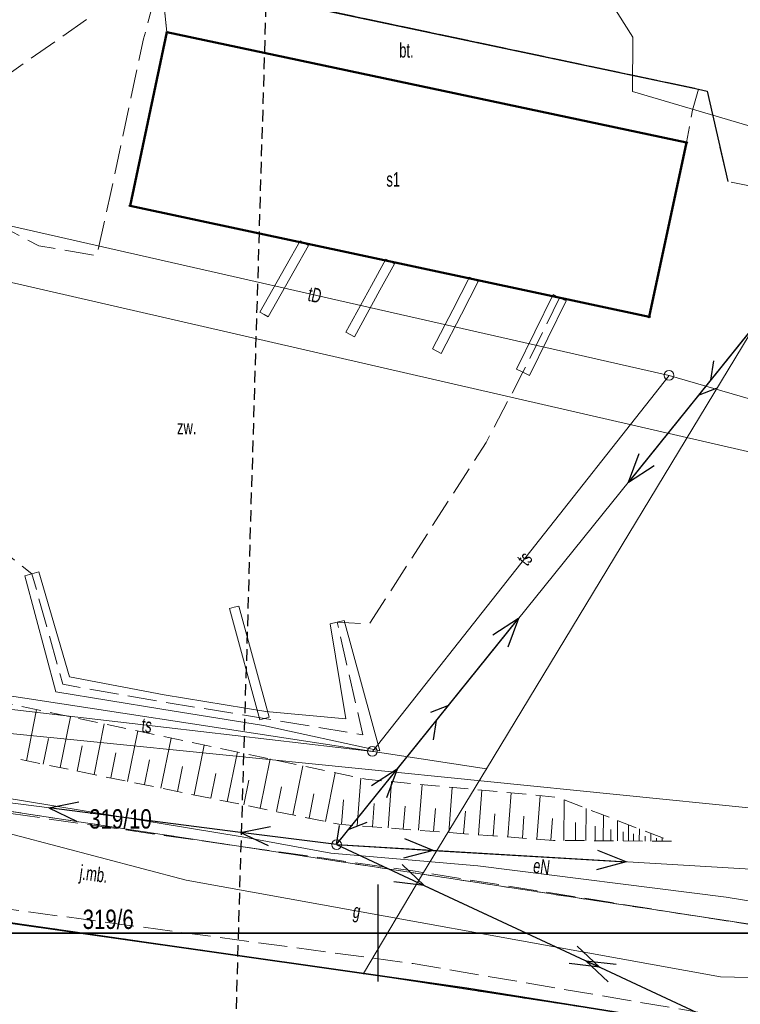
# Model space of a CAD drawing. Header units: metres. Extents: x 7477116 to 7525112, y 5510197 to 5567455.
# Tile 9 of 18: x 7496131 to 7496169, y 5531746 to 5531797. Entities that reach past the tile are written whole.
import ezdxf
from ezdxf.enums import TextEntityAlignment as Align

# ---------------------------------------------------------------- set-up
doc = ezdxf.new("R2010")
doc.units = ezdxf.units.M
for name, pattern in [('1.0_0.5', [1.5, 1, -0.5]), ('1.5_0.5', [2, 1.5, -0.5]), ('2', [0.9, 0.6, -0.3]), ('219-500', [0]), ('egug-500', [1, 0.5, -0.5]), ('suep_nn_500', [0]), ('sutp_500', [0])]:
    doc.linetypes.add(name, pattern=pattern)
doc.layers.get('0').update_dxf_attribs({"color": 2, "lineweight": 5})
doc.styles.get("Standard").update_dxf_attribs({"font": 'Working1250', "width": 0.75})
doc.linetypes.add('902-500', pattern='A,3.75,0,[1,ksztalty.shx,S=0.5,R=0,X=0,Y=0],3.75', length=7.5)
doc.linetypes.add('otdn_500', pattern='A,5,0,[21,ksztalty.shx,S=0.5,R=0,X=-1,Y=0]', length=5)

# ---------------------------------------------------------------- blocks, each defined once
blk = doc.blocks.new('203')
at = {"linetype": 'Continuous', "lineweight": 0}
h = blk.add_hatch(color=0, dxfattribs=at)
edge = h.paths.add_edge_path()
edge.add_arc((0, 0), 0.045, 0, 360)
blk = doc.blocks.new('PUNKTBUD')
at = {"color": 0}
blk.add_circle((0, 0), 0.045, dxfattribs=at)
blk = doc.blocks.new('US15')
at = {"color": 0, "linetype": 'Continuous', "lineweight": 13}
blk.add_circle((0, 0), 0.25, dxfattribs=at)
blk = doc.blocks.new('SUEP1')
at = {"color": 0, "linetype": 'Continuous'}
for p, q in [((0, 0), (5, 0)), ((5, 0), (3.5, 0.5)), ((5, 0), (3.5, -0.5)), ((5, 0), (15, 0)), ((15, 0), (13.5, 0.5)), ((15, 0), (13.5, -0.5))]:
    blk.add_line(p, q, dxfattribs=at)
blk = doc.blocks.new('SUTP')
at = {"color": 0, "linetype": 'Continuous'}
for p, q in [((0, 0), (0.866, 0.5)), ((0, 0), (9.232, 0)), ((1.866, -0.5), (1, 0)), ((7.366, -0.5), (8.232, 0)), ((9.232, 0), (8.366, 0.5))]:
    blk.add_line(p, q, dxfattribs=at)
blk = doc.blocks.new('RAMKA500KP')
at = {"color": 0}
for p, q in [((147.5, 250), (152.5, 250)), ((150, 247.5), (150, 250)), ((150, 0), (150, 2.5)), ((147.5, 0), (152.5, 0))]:
    blk.add_line(p, q, dxfattribs=at)
at = {"color": 0, "flags": 128}
blk.add_lwpolyline([(0, 0), (400, 0), (400, 250), (0, 250)], close=True, dxfattribs=at)

msp = doc.modelspace()

# ---------------------------------------------------------------- linework, layer by layer
at = {"layer": '218-kontur użytku gruntowego', "color": 94, "linetype": 'egug-500', "lineweight": 18, "flags": 128}
for points in [[(7496152.29, 5531753.04), (7496118.79, 5531758.15)], [(7496183.43, 5531748.28), (7496152.29, 5531753.04)], [(7496115.09, 5531752.83), (7496149.24, 5531747.91)], [(7496149.24, 5531747.91), (7496162.41, 5531745.89)]]:
    msp.add_lwpolyline(points, dxfattribs=at)
at = {"layer": '219-działka ewidencyjna', "color": 7, "linetype": '219-500', "lineweight": 18, "flags": 128}
for points in [[(7496171.41, 5531784.58), (7496155.6, 5531758.49)], [(7496121.58, 5531763.69), (7496155.6, 5531758.49)], [(7496118.79, 5531758.15), (7496152.29, 5531753.04)], [(7496152.29, 5531753.04), (7496155.6, 5531758.49)], [(7496152.29, 5531753.04), (7496149.24, 5531747.91)], [(7496152.29, 5531753.04), (7496194.5, 5531746.59)], [(7496115.09, 5531752.83), (7496149.24, 5531747.91)], [(7496149.24, 5531747.91), (7496162.41, 5531745.89)]]:
    msp.add_lwpolyline(points, dxfattribs=at)
at = {"layer": '312-budynek ewidencyjny', "color": 7, "linetype": 'CONTINUOUS', "lineweight": 50, "flags": 128}
for points in [[(7496137.17, 5531787.6), (7496139.08, 5531796.57)], [(7496139.08, 5531796.57), (7496165.95, 5531790.86)], [(7496165.95, 5531790.86), (7496164.02, 5531781.85)], [(7496164.02, 5531781.85), (7496137.17, 5531787.6)]]:
    msp.add_lwpolyline(points, dxfattribs=at)
at = {"layer": 'jezdnia', "color": 7, "linetype": '1.5_0.5', "lineweight": 18, "flags": 128}
msp.add_lwpolyline([(7496129.51, 5531751.42), (7496124.46, 5531752.16), (7496127.75, 5531756.69), (7496129.86, 5531756.34), (7496151.92, 5531753.19), (7496175.42, 5531749.45), (7496192.78, 5531746.63), (7496202.06, 5531745.81), (7496209.4, 5531746.1), (7496216.04, 5531746.97), (7496219.9, 5531748.53), (7496219.91, 5531742.7), (7496218.92, 5531741.34), (7496195.16, 5531740.48), (7496192.92, 5531741.22), (7496192.54, 5531741.33), (7496190.54, 5531741.85), (7496185.87, 5531742.87), (7496173.6, 5531744.7), (7496151.81, 5531748.42)], close=True, dxfattribs=at)
at = {"layer": 'krawężnik', "color": 7, "linetype": 'CONTINUOUS', "lineweight": 25, "flags": 128}
msp.add_lwpolyline([(7496138.75, 5531799.51), (7496166.57, 5531793.63), (7496167.02, 5531793.53), (7496168.08, 5531788.85)], dxfattribs=at)
at = {"layer": 'obszar utwardzony', "color": 7, "linetype": '1.5_0.5', "lineweight": 18, "flags": 128}
for points in [[(7496180.51, 5531795.77), (7496182.48, 5531795.44), (7496174.33, 5531787.61), (7496168.08, 5531788.85), (7496167.02, 5531793.53), (7496166.57, 5531793.63), (7496138.75, 5531799.51), (7496135.32, 5531800.28), (7496135.02, 5531797.3), (7496128.18, 5531792.51), (7496116.44, 5531789.36), (7496115.94, 5531798.09), (7496118.37, 5531798.51), (7496119.79, 5531798.83), (7496122.09, 5531799.78), (7496125.43, 5531801.73), (7496126.5, 5531802.78), (7496127.01, 5531804.04), (7496127.34, 5531805.44), (7496128.58, 5531812.38), (7496129.41, 5531816.83), (7496130.51, 5531822.97), (7496131.78, 5531830.07), (7496132.68, 5531835.08), (7496132.88, 5531836.24), (7496133.04, 5531837.15), (7496133.78, 5531841.05), (7496133.87, 5531841.67), (7496133.94, 5531842.15), (7496134.14, 5531843.17), (7496135.4, 5531850.1), (7496135.57, 5531851.28), (7496140.96, 5531850.27), (7496151.31, 5531848.35), (7496151.48, 5531848.32), (7496147.88, 5531828.14), (7496145, 5531812.16), (7496161.4, 5531809.12), (7496162.04, 5531813.14), (7496162.87, 5531817.71), (7496165.98, 5531834.82), (7496167.04, 5531840.62), (7496167.99, 5531845.28), (7496171.16, 5531844.75), (7496174.15, 5531844.11), (7496177.65, 5531843.4), (7496176.76, 5531839.37), (7496177.49, 5531834.93), (7496176.63, 5531831.65), (7496175.74, 5531831.8), (7496174.02, 5531821.95), (7496172.79, 5531822.16), (7496168.6, 5531797.79), (7496169.78, 5531797.59), (7496173.88, 5531796.89), (7496173.67, 5531795.64), (7496174.76, 5531795.38), (7496179.01, 5531794.7), (7496179.23, 5531795.99)], [(7496159.38, 5531782.84), (7496157.49, 5531778.99), (7496155.58, 5531775.36), (7496149.55, 5531765.98), (7496147.88, 5531766.07), (7496149.21, 5531760.25), (7496144.13, 5531761.09), (7496138.87, 5531761.95), (7496133.69, 5531762.86), (7496132.1, 5531768.57), (7496120.86, 5531777.47), (7496116.44, 5531789.36), (7496128.18, 5531792.51), (7496130.46, 5531786.57), (7496132.46, 5531785.53), (7496135.45, 5531785.02), (7496136.18, 5531788.29), (7496137.87, 5531796.23), (7496138.75, 5531799.51), (7496139.08, 5531796.57), (7496137.17, 5531787.6)], [(7496166.57, 5531793.63), (7496166.26, 5531792.54), (7496165.95, 5531790.86), (7496139.08, 5531796.57), (7496138.75, 5531799.51)]]:
    msp.add_lwpolyline(points, close=True, dxfattribs=at)
at = {"layer": 'ogrodzenie trwałe', "color": 7, "linetype": '902-500', "lineweight": 35, "flags": 128}
msp.add_lwpolyline([(7496129.29, 5531750.75), (7496154.58, 5531747.15), (7496173.79, 5531744.06), (7496181.73, 5531743.17), (7496176.87, 5531723.24)], dxfattribs=at)
at = {"layer": 'przewód elektroenergetyczny niskiego napięcia', "color": 1, "linetype": 'suep_nn_500', "lineweight": 18, "flags": 128}
for points in [[(7496172.35, 5531785), (7496147.85, 5531754.57)], [(7496099.53, 5531760.75), (7496147.85, 5531754.57)], [(7496147.85, 5531754.57), (7496099.53, 5531760.75)], [(7496216.73, 5531750.48), (7496147.85, 5531754.57)], [(7496147.85, 5531754.57), (7496216.73, 5531750.48)], [(7496147.85, 5531754.57), (7496174.34, 5531742.23)]]:
    msp.add_lwpolyline(points, dxfattribs=at)
at = {"layer": 'przewód elektroenergetyczny podziemny', "color": 1, "linetype": 'CONTINUOUS', "lineweight": 18, "flags": 128}
for points in [[(7496160.39, 5531800.71), (7496163.17, 5531796.31), (7496163.15, 5531793.5), (7496173.15, 5531790.55), (7496172.59, 5531787.05), (7496172.29, 5531786.35)], [(7496130.5, 5531757.03), (7496142.96, 5531754.98), (7496147.56, 5531754.12), (7496155.16, 5531753.48), (7496167.99, 5531751.85), (7496173.7, 5531750.92), (7496174.55, 5531750.67), (7496174.63, 5531750), (7496173.25, 5531743.94), (7496173.18, 5531742.99), (7496174.09, 5531742.28)]]:
    msp.add_lwpolyline(points, dxfattribs=at)
at = {"layer": 'przewód gazowy', "color": 40, "linetype": 'CONTINUOUS', "lineweight": 18, "flags": 128}
msp.add_lwpolyline([(7496191.39, 5531767.9), (7496185.67, 5531748.49), (7496182.81, 5531747.37), (7496167.7, 5531747.74), (7496140.07, 5531752.74), (7496120.05, 5531758.01), (7496116.08, 5531755.3), (7496116.19, 5531742.11)], dxfattribs=at)
at = {"layer": 'przewód kanalizacyjny', "color": 34, "linetype": 'CONTINUOUS', "lineweight": 18, "flags": 128}
msp.add_lwpolyline([(7496122.54, 5531785.58), (7496182.84, 5531771.74), (7496193.06, 5531769.42), (7496177.12, 5531733), (7496173.45, 5531719.66)], dxfattribs=at)
at = {"layer": 'przewód telekomunikacyjny napowietrzny', "color": 30, "linetype": 'sutp_500', "lineweight": 18, "flags": 128}
msp.add_lwpolyline([(7496147.85, 5531754.57), (7496172.35, 5531785)], dxfattribs=at)
at = {"layer": 'przewód telekomunikacyjny podziemny', "color": 30, "linetype": 'CONTINUOUS', "lineweight": 18, "flags": 128}
for points in [[(7496165.04, 5531778.83), (7496179.85, 5531774.51), (7496184.99, 5531785.98), (7496186.22, 5531800.96), (7496185.88, 5531808.01), (7496182.78, 5531808.79)], [(7496123.88, 5531788.17), (7496165.04, 5531778.83)], [(7496165.04, 5531778.83), (7496149.7, 5531759.39), (7496121.28, 5531762.69)]]:
    msp.add_lwpolyline(points, dxfattribs=at)
at = {"layer": 'przewód wodociągowy', "color": 5, "linetype": 'CONTINUOUS', "lineweight": 18, "flags": 128}
msp.add_lwpolyline([(7496340.41, 5531719.9), (7496303.23, 5531719.03), (7496295.77, 5531719.88), (7496293.99, 5531737.64), (7496292.7, 5531745.25), (7496271.34, 5531746.25), (7496225.4, 5531745.64), (7496203.25, 5531746.77), (7496181.88, 5531753.6), (7496169.34, 5531756.45), (7496135.12, 5531759.9), (7496115.55, 5531761.85)], dxfattribs=at)
at = {"layer": 'skarpa nieumocniona', "color": 7, "linetype": '1.0_0.5', "lineweight": 18, "flags": 128}
msp.add_lwpolyline([(7496122.04, 5531765.56), (7496125.69, 5531762.96), (7496149.36, 5531757.95), (7496159.25, 5531757.02), (7496165.19, 5531754.74), (7496159.06, 5531754.79), (7496147.97, 5531755.62), (7496127.46, 5531759.79), (7496123.04, 5531762.01)], close=True, dxfattribs=at)
at = {"layer": 'skarpa nieumocniona', "color": 7, "linetype": 'CONTINUOUS', "lineweight": 18, "flags": 128}
for points in [[(7496131.81, 5531758.91), (7496132.34, 5531761.55)], [(7496133.56, 5531758.55), (7496134.09, 5531761.18)], [(7496135.31, 5531758.19), (7496135.84, 5531760.81)], [(7496137.04, 5531757.84), (7496137.57, 5531760.45)], [(7496132.68, 5531758.73), (7496132.95, 5531760.05)], [(7496134.43, 5531758.37), (7496134.7, 5531759.68)], [(7496138.77, 5531757.49), (7496139.3, 5531760.08)], [(7496140.49, 5531757.14), (7496141.01, 5531759.72)], [(7496136.17, 5531758.02), (7496136.44, 5531759.32)], [(7496142.2, 5531756.79), (7496142.72, 5531759.36)], [(7496137.91, 5531757.67), (7496138.17, 5531758.96)], [(7496139.63, 5531757.32), (7496139.89, 5531758.61)], [(7496143.9, 5531756.45), (7496144.41, 5531759)], [(7496145.59, 5531756.1), (7496146.1, 5531758.64)], [(7496141.34, 5531756.97), (7496141.6, 5531758.25)], [(7496147.27, 5531755.76), (7496147.78, 5531758.28)], [(7496143.05, 5531756.62), (7496143.31, 5531757.9)], [(7496148.91, 5531755.55), (7496149.1, 5531758.01)], [(7496150.51, 5531755.43), (7496150.69, 5531757.82)], [(7496152.09, 5531755.31), (7496152.27, 5531757.68)], [(7496144.74, 5531756.28), (7496145, 5531757.55)], [(7496146.43, 5531755.93), (7496146.68, 5531757.2)], [(7496153.65, 5531755.2), (7496153.82, 5531757.53)], [(7496155.19, 5531755.08), (7496155.36, 5531757.39)], [(7496156.71, 5531754.97), (7496156.88, 5531757.24)], [(7496158.2, 5531754.85), (7496158.37, 5531757.1)], [(7496148.1, 5531755.61), (7496148.21, 5531756.89)], [(7496149.71, 5531755.49), (7496149.8, 5531756.69)], [(7496151.3, 5531755.37), (7496151.39, 5531756.56)], [(7496159.6, 5531754.79), (7496159.62, 5531756.88)], [(7496152.87, 5531755.25), (7496152.96, 5531756.43)], [(7496154.42, 5531755.14), (7496154.51, 5531756.3)], [(7496155.95, 5531755.02), (7496156.03, 5531756.17)], [(7496157.46, 5531754.91), (7496157.54, 5531756.04)], [(7496160.74, 5531754.78), (7496160.75, 5531756.44)], [(7496161.64, 5531754.77), (7496161.66, 5531756.1)], [(7496158.93, 5531754.8), (7496159.01, 5531755.92)], [(7496160.2, 5531754.78), (7496160.21, 5531755.71)], [(7496162.37, 5531754.76), (7496162.37, 5531755.82)], [(7496162.95, 5531754.76), (7496162.95, 5531755.6)], [(7496161.22, 5531754.77), (7496161.22, 5531755.52)], [(7496162.03, 5531754.77), (7496162.03, 5531755.36)], [(7496162.67, 5531754.76), (7496162.67, 5531755.23)], [(7496163.21, 5531754.76), (7496163.21, 5531755.13)], [(7496163.5, 5531754.75), (7496163.51, 5531755.39)], [(7496164.1, 5531754.75), (7496164.1, 5531755.16)], [(7496163.8, 5531754.75), (7496163.8, 5531755.01)], [(7496164.39, 5531754.75), (7496164.39, 5531754.9)]]:
    msp.add_lwpolyline(points, dxfattribs=at)
at = {"layer": 'skarpa nieumocniona', "color": 7, "linetype": '1.0_0.5', "lineweight": 18, "flags": 128}
msp.add_lwpolyline([(7496164.69, 5531754.74), (7496164.69, 5531754.93)], dxfattribs=at)
at = {"layer": 'Zakres', "color": 5, "linetype": '2', "lineweight": 25, "flags": 128}
msp.add_lwpolyline([(7496144.67, 5531814.15), (7496142.2, 5531730.9), (7496256.85, 5531728.08), (7496257.91, 5531813.8)], close=True, dxfattribs=at)
at = {"layer": 'ściana oporowa (linia)', "color": 7, "lineweight": 18}
for p, q in [((7496145.222, 5531784.483), (7496145.962, 5531785.793)), ((7496145.962, 5531785.793), (7496146.18, 5531785.67)), ((7496149.651, 5531783.47), (7496150.401, 5531784.84)), ((7496150.401, 5531784.84), (7496150.62, 5531784.72)), ((7496143.882, 5531782.103), (7496145.222, 5531784.483)), ((7496153.858, 5531782.225), (7496154.728, 5531783.905)), ((7496154.728, 5531783.905), (7496154.95, 5531783.79)), ((7496148.331, 5531781.071), (7496149.651, 5531783.47)), ((7496143.882, 5531782.103), (7496144.1, 5531781.98)), ((7496152.808, 5531780.195), (7496153.858, 5531782.225)), ((7496148.331, 5531781.071), (7496148.55, 5531780.95)), ((7496152.808, 5531780.195), (7496153.03, 5531780.08)), ((7496142.791, 5531766.906), (7496142.55, 5531766.84)), ((7496142.791, 5531766.906), (7496144.371, 5531761.156)), ((7496144.371, 5531761.156), (7496144.13, 5531761.09))]:
    msp.add_line(p, q, dxfattribs=at)
at = {"layer": 'ściana oporowa (linia)', "color": 7, "linetype": 'otdn_500', "lineweight": 18}
for p, q in [((7496146.398, 5531785.547), (7496146.18, 5531785.67)), ((7496145.658, 5531784.237), (7496146.398, 5531785.547)), ((7496150.089, 5531783.23), (7496150.839, 5531784.6)), ((7496150.839, 5531784.6), (7496150.62, 5531784.72)), ((7496144.318, 5531781.857), (7496145.658, 5531784.237)), ((7496154.302, 5531781.995), (7496155.172, 5531783.675)), ((7496155.172, 5531783.675), (7496154.95, 5531783.79)), ((7496148.769, 5531780.829), (7496150.089, 5531783.23)), ((7496153.252, 5531779.965), (7496154.302, 5531781.995)), ((7496144.318, 5531781.857), (7496144.1, 5531781.98)), ((7496148.769, 5531780.829), (7496148.55, 5531780.95)), ((7496153.252, 5531779.965), (7496153.03, 5531780.08)), ((7496142.309, 5531766.774), (7496142.55, 5531766.84)), ((7496142.309, 5531766.774), (7496143.889, 5531761.024)), ((7496143.889, 5531761.024), (7496144.13, 5531761.09))]:
    msp.add_line(p, q, dxfattribs=at)
at = {"layer": 'ściana oporowa (linia)', "color": 7, "linetype": 'CONTINUOUS', "lineweight": 18}
for p, q in [((7496157.153, 5531779.155), (7496159.043, 5531783.005)), ((7496157.827, 5531778.825), (7496159.717, 5531782.675)), ((7496159.043, 5531783.005), (7496159.38, 5531782.84)), ((7496159.717, 5531782.675), (7496159.38, 5531782.84)), ((7496157.153, 5531779.155), (7496157.49, 5531778.99)), ((7496157.827, 5531778.825), (7496157.49, 5531778.99)), ((7496131.739, 5531768.47), (7496132.1, 5531768.57)), ((7496133.338, 5531762.472), (7496131.739, 5531768.47)), ((7496132.461, 5531768.671), (7496132.1, 5531768.57)), ((7496134.042, 5531763.248), (7496132.461, 5531768.671)), ((7496147.514, 5531765.986), (7496147.88, 5531766.07)), ((7496147.514, 5531765.986), (7496148.33, 5531761.078)), ((7496148.246, 5531766.154), (7496147.88, 5531766.07)), ((7496148.246, 5531766.154), (7496150.09, 5531759.422)), ((7496138.933, 5531762.32), (7496134.042, 5531763.248)), ((7496138.807, 5531761.58), (7496133.338, 5531762.472)), ((7496144.191, 5531761.46), (7496138.933, 5531762.32)), ((7496144.069, 5531760.72), (7496138.807, 5531761.58)), ((7496148.33, 5531761.078), (7496144.191, 5531761.46)), ((7496150.09, 5531759.422), (7496144.069, 5531760.72))]:
    msp.add_line(p, q, dxfattribs=at)

# ---------------------------------------------------------------- block references
at = {"layer": '203-punkt graniczny', "color": 7, "linetype": 'CONTINUOUS', "lineweight": 18}
for p in [(7496155.6, 5531758.49), (7496152.29, 5531753.04), (7496149.24, 5531747.91)]:
    msp.add_blockref('203', p, dxfattribs=at)
at = {"layer": 'komora podziemna', "color": 30, "linetype": 'CONTINUOUS', "lineweight": 18}
for p, rotation in [((7496165.04, 5531778.83), 347.764), ((7496149.7, 5531759.39), 350.311)]:
    msp.add_blockref('US15', p, dxfattribs=dict(at, rotation=rotation))
at = {"layer": 'przewód elektroenergetyczny niskiego napięcia', "color": 1, "linetype": 'CONTINUOUS', "lineweight": 18}
for p, rotation in [((7496172.35, 5531785), 231.162), ((7496147.85, 5531754.57), 51.162), ((7496147.85, 5531754.57), 172.712), ((7496147.85, 5531754.57), 335.022), ((7496147.85, 5531754.57), 356.602), ((7496174.34, 5531742.23), 155.022)]:
    msp.add_blockref('SUEP1', p, dxfattribs=dict(at, rotation=rotation))
at = {"layer": 'przewód telekomunikacyjny napowietrzny', "color": 30, "linetype": 'CONTINUOUS', "lineweight": 18}
for p, rotation in [((7496172.35, 5531785), 231.162), ((7496147.85, 5531754.57), 51.162)]:
    msp.add_blockref('SUTP', p, dxfattribs=dict(at, rotation=rotation))
at = {"layer": 'Punkt budynku', "color": 5, "linetype": 'CONTINUOUS', "lineweight": 18}
for p in [(7496139.08, 5531796.57), (7496165.95, 5531790.86), (7496137.17, 5531787.6), (7496164.02, 5531781.85)]:
    msp.add_blockref('PUNKTBUD', p, dxfattribs=at)
at = {"layer": 'słup przewodów napowietrznych', "color": 7, "linetype": 'CONTINUOUS', "lineweight": 18}
msp.add_blockref('US15', (7496147.85, 5531754.57), dxfattribs=at)
at = {"layer": 'Wstawianie ramki sekcyjnej z opisem', "color": 7, "linetype": 'CONTINUOUS', "lineweight": 13}
for p in [(7496000, 5531750), (7496000, 5531500)]:
    msp.add_blockref('RAMKA500KP', p, dxfattribs=at)

# ---------------------------------------------------------------- texts
at = {"layer": '211-numer działki ewidencyjnej', "color": 7, "linetype": 'CONTINUOUS', "lineweight": 18, "width": 0.79}
for s, p in [('319/10', (7496135.06, 5531756.4)), ('319/6', (7496134.72, 5531751.21))]:
    msp.add_text(s, height=1, dxfattribs=at).set_placement(p, align=Align.TOP_LEFT)
at = {"layer": '312-oznaczenie budynku ewidencyjnego-Atr117', "color": 7, "width": 0.667}
msp.add_text('s1', height=0.75, dxfattribs=at).set_placement((7496150.78, 5531788.96), align=Align.MIDDLE_CENTER)
at = {"layer": 'jezdnia-Atr17', "color": 7, "width": 0.667}
msp.add_text('j.mb.', height=0.75, rotation=352.338, dxfattribs=at).set_placement((7496134.53, 5531752.78))
at = {"layer": 'obszar utwardzony-Atr17', "color": 7, "width": 0.667}
for s, p in [('bt.', (7496151.09, 5531795.26)), ('zw.', (7496139.6, 5531775.78))]:
    msp.add_text(s, height=0.75, dxfattribs=at).set_placement(p)
at = {"layer": 'przewód elektroenergetyczny podziemny-Atr1', "color": 1, "width": 0.667}
msp.add_text('eN', height=0.75, rotation=352.759, dxfattribs=at).set_placement((7496157.98, 5531753.12))
at = {"layer": 'przewód gazowy-Atr1', "color": 40, "width": 0.667}
msp.add_text('g', height=0.75, rotation=349.743, dxfattribs=at).set_placement((7496148.72, 5531751.17), align=Align.MIDDLE_LEFT)
at = {"layer": 'przewód telekomunikacyjny podziemny-Atr1', "color": 30, "width": 0.667}
for s, rotation, p in [('tD', 347.215, (7496146.4, 5531783.06)), ('ts', 51.723, (7496157.41, 5531769.16)), ('ts', 353.376, (7496137.78, 5531760.77))]:
    msp.add_text(s, height=0.75, rotation=rotation, dxfattribs=at).set_placement(p, align=Align.MIDDLE_LEFT)

doc.saveas('drawing.dxf')
